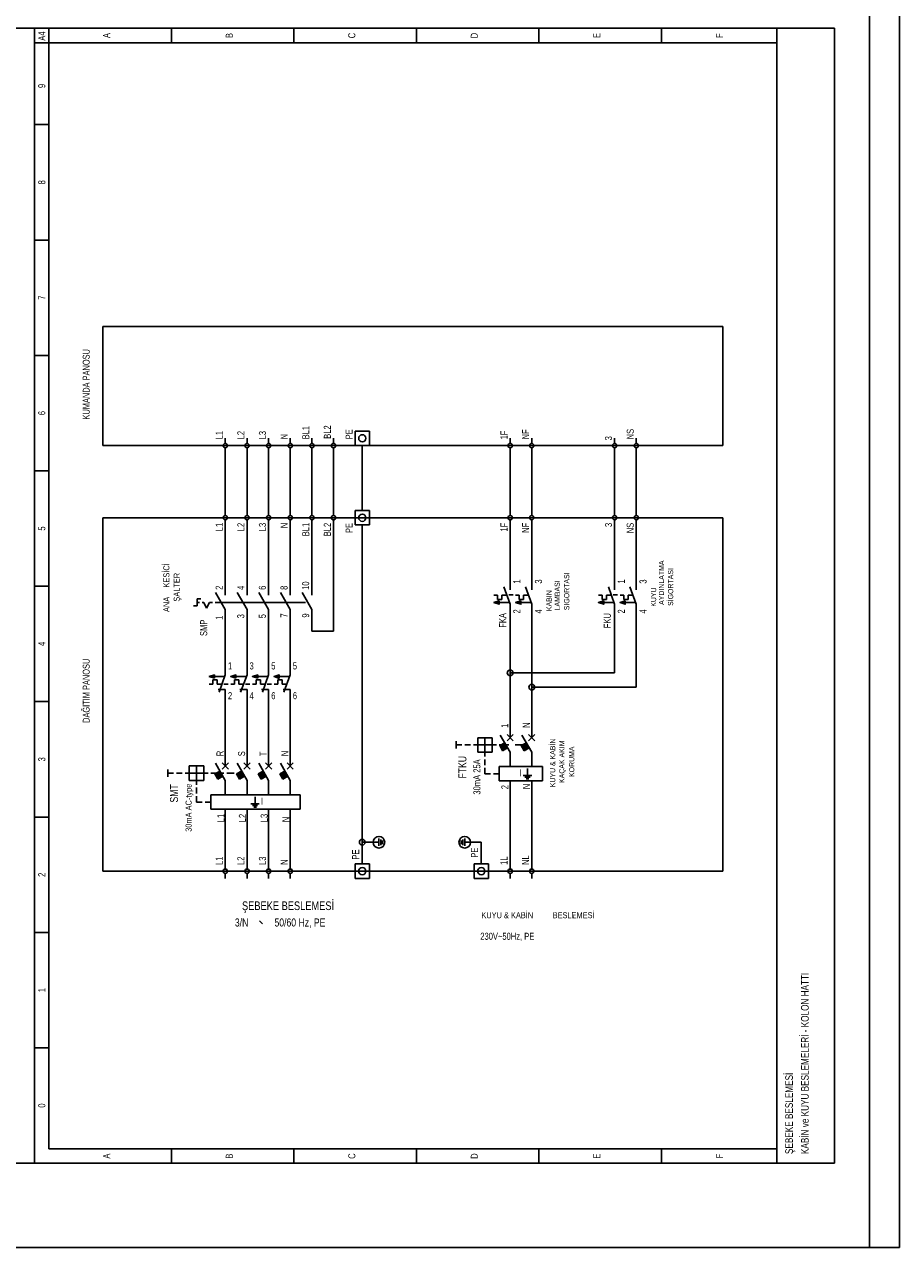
# Model space of a CAD drawing. Header units: centimetres. Extents: x 0 to 12309, y -30 to 2970.
# Tile 22 of 28: x 11579 to 12309, y 0 to 1019. Entities that reach past the tile are written whole.
import ezdxf
from ezdxf.enums import TextEntityAlignment as Align

# ---------------------------------------------------------------- set-up
doc = ezdxf.new("R2010")
doc.units = ezdxf.units.CM
for name, color, linetype in [('ASN-CERCEVE', 7, 'Continuous'), ('ASN-ELEKTRIK', 3, 'Continuous'), ('ASN-ELEKTRIK-YAZI', 4, 'Continuous')]:
    doc.layers.add(name, color=color, linetype=linetype)

msp = doc.modelspace()

# ---------------------------------------------------------------- linework, layer by layer
at = {"layer": 'ASN-CERCEVE'}
for points in [[(0, 0), (12308.9, 0), (12308.9, 2970), (0, 2970)], [(100, 0), (12283.9, 0), (12283.9, 2970), (100, 2970)]]:
    msp.add_lwpolyline(points, close=True, dxfattribs=at)
at = {"layer": 'ASN-ELEKTRIK'}
for p, q in [((10920.8, 1016), (11587.6, 1016)), ((11587.6, 70.2), (11587.6, 1016)), ((11587.6, 1016), (12254.7, 1016)), ((11587.6, 1016), (11587.6, 70.2)), ((11599.6, 82.2), (11599.6, 1016)), ((11701.8, 1016), (11701.8, 1003.9)), ((11803.9, 1016), (11803.9, 1003.9)), ((11906.1, 1016), (11906.1, 1003.9)), ((12008.3, 1003.9), (12008.3, 1016)), ((12110.5, 1003.9), (12110.5, 1016)), ((12206.6, 70.2), (12206.6, 1016)), ((12254.7, 1016), (12254.7, 70.2)), ((11587.6, 1003.9), (12206.6, 1003.9)), ((11599.6, 935.7), (11587.6, 935.7)), ((11599.6, 839.5), (11587.6, 839.5)), ((12161.6, 767.4), (11644.7, 767.4)), ((11644.7, 767.4), (11644.7, 668.2)), ((12161.6, 668.2), (12161.6, 767.4)), ((11599.6, 743.4), (11587.6, 743.4)), ((11746.8, 670), (11746.8, 674.3)), ((11764.9, 670), (11764.9, 674.3)), ((11782.9, 670), (11782.9, 674.3)), ((11800.9, 670), (11800.9, 674.3)), ((11819, 670), (11819, 674.3)), ((11837, 670), (11837, 674.3)), ((11855, 680.3), (11867.1, 680.3)), ((11855, 668.2), (11855, 680.3)), ((11867.1, 680.3), (11867.1, 668.2)), ((11984.3, 670), (11984.3, 674.3)), ((12002.3, 670), (12002.3, 674.3)), ((12071.4, 670), (12071.4, 674.3)), ((12089.4, 670), (12089.4, 674.3)), ((11644.7, 668.2), (12161.6, 668.2)), ((11746.8, 662.2), (11746.8, 666.4)), ((11764.9, 662.2), (11764.9, 666.4)), ((11782.9, 662.2), (11782.9, 666.4)), ((11800.9, 662.2), (11800.9, 666.4)), ((11819, 662.2), (11819, 666.4)), ((11837, 662.2), (11837, 666.4)), ((11867.1, 668.2), (11855, 668.2)), ((11861, 614.1), (11861, 668.2)), ((11984.3, 662.2), (11984.3, 666.4)), ((12002.3, 662.2), (12002.3, 666.4)), ((12071.4, 662.2), (12071.4, 666.4)), ((12089.4, 662.2), (12089.4, 666.4)), ((11746.8, 614.1), (11746.8, 662.2)), ((11764.9, 662.2), (11764.9, 614.1)), ((11782.9, 614.1), (11782.9, 662.2)), ((11800.9, 662.2), (11800.9, 614.1)), ((11819, 614.1), (11819, 662.2)), ((11837, 614.1), (11837, 662.2)), ((11984.3, 614.1), (11984.3, 662.2)), ((12002.3, 662.2), (12002.3, 614.1)), ((12071.4, 662.2), (12071.4, 614.1)), ((12089.4, 662.2), (12089.4, 614.1)), ((11599.6, 647.2), (11587.6, 647.2)), ((11746.8, 609.9), (11746.8, 614.1)), ((11764.9, 609.9), (11764.9, 614.1)), ((11782.9, 609.9), (11782.9, 614.1)), ((11800.9, 609.9), (11800.9, 614.1)), ((11819, 609.9), (11819, 614.1)), ((11837, 609.9), (11837, 614.1)), ((11855, 614.1), (11867.1, 614.1)), ((11855, 602.1), (11855, 614.1)), ((11867.1, 614.1), (11867.1, 602.1)), ((11984.3, 609.9), (11984.3, 614.1)), ((12002.3, 609.9), (12002.3, 614.1)), ((12071.4, 609.9), (12071.4, 614.1)), ((12089.4, 609.9), (12089.4, 614.1)), ((12161.6, 608.1), (11644.7, 608.1)), ((11644.7, 608.1), (11644.7, 313.6)), ((11746.8, 602.1), (11746.8, 606.3)), ((11746.8, 549.6), (11746.8, 602.1)), ((11764.9, 602.1), (11764.9, 606.3)), ((11764.9, 549.6), (11764.9, 602.1)), ((11782.9, 602.1), (11782.9, 606.3)), ((11782.9, 549.6), (11782.9, 602.1)), ((11800.9, 602.1), (11800.9, 606.3)), ((11800.9, 549.6), (11800.9, 602.1)), ((11819, 602.1), (11819, 606.3)), ((11819, 602.1), (11819, 605.1)), ((11819, 549.6), (11819, 602.1)), ((11837, 602.1), (11837, 606.3)), ((11837, 602.1), (11837, 605.1)), ((11837, 513.6), (11837, 602.1)), ((11867.1, 602.1), (11855, 602.1)), ((11861, 602.1), (11861, 337.7)), ((11984.3, 602.1), (11984.3, 606.3)), ((11984.3, 554), (11984.3, 602.1)), ((12002.3, 602.1), (12002.3, 606.3)), ((12002.3, 554), (12002.3, 602.1)), ((12071.4, 602.1), (12071.4, 606.3)), ((12071.4, 554), (12071.4, 602.1)), ((12089.4, 602.1), (12089.4, 606.3)), ((12089.4, 554), (12089.4, 602.1)), ((12161.6, 313.6), (12161.6, 608.1)), ((11599.6, 551), (11587.6, 551)), ((11984.3, 536), (11979, 550.4)), ((11984.3, 548), (11984.3, 554)), ((12002.3, 536), (11997, 550.4)), ((12002.3, 548), (12002.3, 554)), ((12071.4, 536), (12066.2, 550.4)), ((12071.4, 548), (12071.4, 554)), ((12089.4, 536), (12084.2, 550.4)), ((12089.4, 548), (12089.4, 554)), ((11723.4, 540.6), (11726.4, 540.6)), ((11723.4, 540.6), (11723.4, 534.6)), ((11746.8, 531.6), (11738.6, 545.8)), ((11746.8, 543.6), (11746.8, 549.6)), ((11764.9, 531.6), (11756.7, 545.8)), ((11764.9, 543.6), (11764.9, 549.6)), ((11782.9, 531.6), (11774.7, 545.8)), ((11782.9, 543.6), (11782.9, 549.6)), ((11800.9, 531.6), (11792.7, 545.8)), ((11800.9, 543.6), (11800.9, 549.6)), ((11819, 531.6), (11810.8, 545.8)), ((11819, 543.6), (11819, 549.6)), ((11970.8, 543.7), (11973.8, 543.7)), ((11973.8, 543.7), (11973.8, 540.1)), ((11977.4, 540.1), (11977.4, 543.7)), ((11977.4, 543.7), (11981.4, 543.7)), ((11983.1, 543.8), (11986.7, 543.8)), ((11988.8, 543.7), (11991.8, 543.7)), ((11991.8, 543.7), (11991.8, 540.1)), ((11995.4, 540.1), (11995.4, 543.7)), ((11995.4, 543.7), (11999.4, 543.7)), ((12057.9, 543.7), (12061, 543.7)), ((12061, 543.7), (12061, 540.1)), ((12064.6, 540.1), (12064.6, 543.7)), ((12064.6, 543.7), (12068.5, 543.7)), ((12070.2, 543.8), (12073.8, 543.8)), ((12076, 543.7), (12079, 543.7)), ((12079, 543.7), (12079, 540.1)), ((12082.6, 540.1), (12082.6, 543.7)), ((12082.6, 543.7), (12086.6, 543.7)), ((11720.4, 534.6), (11723.4, 534.6)), ((11723.4, 537.6), (11725.2, 537.6)), ((11727.6, 537.6), (11728.8, 537.6)), ((11731.2, 532.8), (11728.8, 537.6)), ((11733.6, 537.6), (11731.2, 532.8)), ((11733.6, 537.6), (11734.8, 537.6)), ((11734.8, 537.6), (11736, 537.6)), ((11738.4, 537.6), (11743.2, 537.6)), ((11743.8, 537.6), (11813.6, 537.6)), ((11746.8, 531.6), (11746.8, 525.6)), ((11764.9, 531.6), (11764.9, 525.6)), ((11782.9, 531.6), (11782.9, 525.6)), ((11800.9, 531.6), (11800.9, 525.6)), ((11819, 531.6), (11819, 525.6)), ((11970.8, 537.5), (11975.1, 538.9)), ((11983.5, 537.5), (11970.8, 537.5)), ((11970.8, 537.5), (11975.1, 536)), ((11973.8, 540.1), (11977.4, 540.1)), ((11975.1, 538.9), (11975.1, 536)), ((11984.3, 536), (11984.3, 530)), ((11984.3, 478.9), (11984.3, 530)), ((11988.8, 537.5), (11993.2, 538.9)), ((12001.6, 537.5), (11988.8, 537.5)), ((11988.8, 537.5), (11993.2, 536)), ((11991.8, 540.1), (11995.4, 540.1)), ((11993.2, 538.9), (11993.2, 536)), ((12002.3, 536), (12002.3, 530)), ((12002.3, 466.9), (12002.3, 530)), ((12057.9, 537.5), (12062.3, 538.9)), ((12070.7, 537.5), (12057.9, 537.5)), ((12057.9, 537.5), (12062.3, 536)), ((12061, 540.1), (12064.6, 540.1)), ((12062.3, 538.9), (12062.3, 536)), ((12071.4, 536), (12071.4, 530)), ((12071.4, 478.9), (12071.4, 530)), ((12076, 537.5), (12080.3, 538.9)), ((12088.7, 537.5), (12076, 537.5)), ((12076, 537.5), (12080.3, 536)), ((12079, 540.1), (12082.6, 540.1)), ((12080.3, 538.9), (12080.3, 536)), ((12089.4, 536), (12089.4, 530)), ((12089.4, 466.9), (12089.4, 530)), ((11746.8, 483.1), (11746.8, 525.6)), ((11764.9, 483.1), (11764.9, 525.6)), ((11782.9, 483.1), (11782.9, 525.6)), ((11800.9, 483.1), (11800.9, 525.6)), ((11819, 525.6), (11819, 513.6)), ((11819, 513.6), (11837, 513.6)), ((11746.8, 477.1), (11746.8, 483.1)), ((11764.9, 477.1), (11764.9, 483.1)), ((11782.9, 477.1), (11782.9, 483.1)), ((11800.9, 477.1), (11800.9, 483.1)), ((11733.4, 475.7), (11737.7, 477.1)), ((11746.1, 475.7), (11733.4, 475.7)), ((11733.4, 475.7), (11737.7, 474.3)), ((11733.4, 469.4), (11736.4, 469.4)), ((11736.4, 469.4), (11736.4, 473.1)), ((11736.4, 473.1), (11740, 473.1)), ((11737.7, 474.3), (11737.7, 477.1)), ((11740, 473.1), (11740, 469.4)), ((11740, 469.4), (11744, 469.4)), ((11746.8, 477.1), (11741.6, 462.7)), ((11745.6, 469.3), (11749.2, 469.3)), ((11751.4, 475.7), (11755.7, 477.1)), ((11764.2, 475.7), (11751.4, 475.7)), ((11751.4, 475.7), (11755.7, 474.3)), ((11751.4, 469.4), (11754.4, 469.4)), ((11754.4, 469.4), (11754.4, 473.1)), ((11754.4, 473.1), (11758, 473.1)), ((11755.7, 474.3), (11755.7, 477.1)), ((11758, 473.1), (11758, 469.4)), ((11758, 469.4), (11762, 469.4)), ((11764.9, 477.1), (11759.6, 462.7)), ((11763.7, 469.3), (11767.3, 469.3)), ((11769.4, 475.7), (11773.8, 477.1)), ((11782.2, 475.7), (11769.4, 475.7)), ((11769.4, 475.7), (11773.8, 474.3)), ((11769.4, 469.4), (11772.4, 469.4)), ((11772.4, 469.4), (11772.4, 473.1)), ((11772.4, 473.1), (11776.1, 473.1)), ((11773.8, 474.3), (11773.8, 477.1)), ((11776.1, 473.1), (11776.1, 469.4)), ((11776.1, 469.4), (11780, 469.4)), ((11782.9, 477.1), (11777.7, 462.7)), ((11781.7, 469.3), (11785.3, 469.3)), ((11787.5, 475.7), (11791.8, 477.1)), ((11800.2, 475.7), (11787.5, 475.7)), ((11787.5, 475.7), (11791.8, 474.2)), ((11787.5, 469.4), (11790.5, 469.4)), ((11790.5, 469.4), (11790.5, 473)), ((11790.5, 473), (11794.1, 473)), ((11791.8, 474.2), (11791.8, 477.1)), ((11794.1, 473), (11794.1, 469.4)), ((11794.1, 469.4), (11798.1, 469.4)), ((11800.9, 477.1), (11795.7, 462.7)), ((12071.4, 478.9), (11984.3, 478.9)), ((11984.3, 436.8), (11984.3, 478.9)), ((11746.8, 465.1), (11740.8, 465.1)), ((11746.8, 465.1), (11746.8, 459.1)), ((11746.8, 413.3), (11746.8, 459.1)), ((11764.9, 465.1), (11758.9, 465.1)), ((11764.9, 465.1), (11764.9, 459.1)), ((11764.9, 459.1), (11764.9, 413.3)), ((11782.9, 465.1), (11776.9, 465.1)), ((11782.9, 465.1), (11782.9, 459.1)), ((11782.9, 413.3), (11782.9, 459.1)), ((11800.9, 465.1), (11794.9, 465.1)), ((11800.9, 465.1), (11800.9, 459.1)), ((11800.9, 413.3), (11800.9, 459.1)), ((12002.3, 466.9), (12089.4, 466.9)), ((12002.3, 436.8), (12002.3, 466.9)), ((11599.6, 454.9), (11587.6, 454.9)), ((11984.3, 424.8), (11984.3, 436.8)), ((12002.3, 424.8), (12002.3, 436.8)), ((11939.2, 421.8), (11939.2, 415.8)), ((11939.2, 418.8), (11944, 418.8)), ((11946.4, 418.8), (11951.2, 418.8)), ((11953.6, 418.8), (11958.4, 418.8)), ((11957.2, 424.8), (11957.2, 412.8)), ((11969.2, 424.8), (11957.2, 424.8)), ((11958.4, 418.8), (11968, 418.8)), ((11963.2, 414), (11963.2, 424.8)), ((11968, 418.8), (11972.8, 418.8)), ((11969.2, 412.8), (11969.2, 424.8)), ((11975.2, 418.8), (11980.1, 418.8)), ((11975.6, 418.2), (11979.8, 420.6)), ((11978, 414), (11975.6, 418.2)), ((11978.2, 414.1), (11975.8, 418.3)), ((11984.3, 412.8), (11976, 427)), ((11978.5, 414.3), (11976.1, 418.5)), ((11978.7, 414.4), (11976.3, 418.6)), ((11979.1, 414.6), (11976.6, 418.8)), ((11979.3, 414.7), (11976.9, 418.9)), ((11979.6, 414.9), (11977.2, 419.1)), ((11979.8, 415), (11977.4, 419.2)), ((11980.1, 415.2), (11977.7, 419.4)), ((11980.3, 415.3), (11977.9, 419.5)), ((11980.6, 415.5), (11978.2, 419.7)), ((11980.8, 415.6), (11978.4, 419.8)), ((11981.1, 415.8), (11978.7, 420)), ((11981.3, 415.9), (11978.9, 420.1)), ((11981.7, 416.1), (11979.3, 420.3)), ((11981.9, 416.2), (11979.5, 420.4)), ((11979.5, 418.8), (11983.1, 418.8)), ((11981.7, 422.3), (11986.8, 427.4)), ((11981.7, 427.4), (11986.8, 422.3)), ((11988.5, 418.8), (11994.5, 418.8)), ((11993.6, 418.2), (11997.8, 420.6)), ((11996, 414), (11993.6, 418.2)), ((11996.3, 414.1), (11993.8, 418.3)), ((12002.3, 412.8), (11994.1, 427)), ((11996.6, 414.3), (11994.2, 418.5)), ((11996.8, 414.4), (11994.4, 418.6)), ((11997.1, 414.6), (11994.7, 418.8)), ((11997.3, 414.7), (11994.9, 418.9)), ((11997.6, 414.9), (11995.2, 419.1)), ((11997.8, 415), (11995.4, 419.2)), ((11998.1, 415.2), (11995.7, 419.4)), ((11998.3, 415.3), (11995.9, 419.5)), ((11998.6, 415.5), (11996.2, 419.7)), ((11998.9, 415.6), (11996.5, 419.8)), ((11999.2, 415.8), (11996.8, 420)), ((11999.4, 415.9), (11997, 420.1)), ((11999.7, 416.1), (11997.3, 420.3)), ((11999.9, 416.2), (11997.5, 420.4)), ((11999.7, 422.3), (12004.8, 427.4)), ((11999.7, 427.4), (12004.8, 422.3)), ((11746.8, 413.3), (11746.8, 401.3)), ((11746.8, 401.3), (11746.8, 413.3)), ((11764.9, 413.3), (11764.9, 401.3)), ((11764.9, 401.3), (11764.9, 413.3)), ((11782.9, 413.3), (11782.9, 401.3)), ((11782.9, 401.3), (11782.9, 413.3)), ((11800.9, 413.3), (11800.9, 401.3)), ((11800.9, 401.3), (11800.9, 413.3)), ((11957.2, 412.8), (11969.2, 412.8)), ((11963.2, 414), (11963.2, 409.2)), ((11982.2, 416.4), (11978, 414)), ((11984.3, 412.8), (11984.3, 400.8)), ((12000.2, 416.4), (11996, 414)), ((12002.3, 412.8), (12002.3, 400.8)), ((11698.8, 398.3), (11698.8, 392.3)), ((11716.8, 401.3), (11716.8, 389.2)), ((11728.8, 401.3), (11716.8, 401.3)), ((11722.8, 390.4), (11722.8, 401.3)), ((11728.8, 389.2), (11728.8, 401.3)), ((11746.8, 389.2), (11738.6, 403.5)), ((11744.3, 398.7), (11749.4, 403.8)), ((11744.3, 403.8), (11749.4, 398.7)), ((11764.9, 389.2), (11756.7, 403.5)), ((11762.3, 398.7), (11767.4, 403.8)), ((11762.3, 403.8), (11767.4, 398.7)), ((11782.9, 389.2), (11774.7, 403.5)), ((11780.4, 398.7), (11785.5, 403.8)), ((11780.4, 403.8), (11785.5, 398.7)), ((11800.9, 389.2), (11792.7, 403.5)), ((11798.4, 398.7), (11803.5, 403.8)), ((11798.4, 403.8), (11803.5, 398.7)), ((11963.2, 406.8), (11963.2, 402)), ((11963.2, 399.6), (11963.2, 394.8)), ((12011.3, 400.8), (11975.2, 400.8)), ((11975.2, 400.8), (11975.2, 388.8)), ((11998.7, 393.4), (11998.7, 399.1)), ((12011.3, 400.8), (12011.3, 388.8)), ((11698.8, 395.3), (11703.6, 395.3)), ((11706, 395.3), (11710.8, 395.3)), ((11713.2, 395.3), (11718, 395.3)), ((11716.8, 389.2), (11728.8, 389.2)), ((11718, 395.3), (11727.6, 395.3)), ((11722.8, 390.4), (11722.8, 385.6)), ((11727.6, 395.3), (11732.4, 395.3)), ((11734.8, 395.3), (11739.6, 395.3)), ((11738.2, 394.6), (11742.4, 397)), ((11740.6, 390.4), (11738.2, 394.6)), ((11740.8, 390.6), (11738.4, 394.7)), ((11741.1, 390.7), (11738.7, 394.9)), ((11741.3, 390.9), (11738.9, 395)), ((11741.6, 391.1), (11739.2, 395.2)), ((11741.8, 391.2), (11739.4, 395.3)), ((11742.2, 391.4), (11739.8, 395.5)), ((11742.4, 391.5), (11740, 395.6)), ((11742.7, 391.7), (11740.3, 395.8)), ((11742.9, 391.8), (11740.5, 395.9)), ((11744.8, 392.9), (11740.6, 390.4)), ((11743.2, 392), (11740.8, 396.1)), ((11743.4, 392.1), (11741, 396.2)), ((11743.7, 392.3), (11741.3, 396.4)), ((11743.9, 392.4), (11741.5, 396.5)), ((11744.2, 392.6), (11741.8, 396.7)), ((11744.5, 392.7), (11742, 396.8)), ((11742, 395.3), (11745.6, 395.3)), ((11746.8, 389.2), (11746.8, 377.2)), ((11748, 395.3), (11754.1, 395.3)), ((11756.2, 394.6), (11760.4, 397)), ((11758.6, 390.4), (11756.2, 394.6)), ((11758.8, 390.6), (11756.4, 394.7)), ((11759.2, 390.7), (11756.7, 394.9)), ((11759.4, 390.9), (11757, 395)), ((11759.7, 391.1), (11757.3, 395.2)), ((11759.9, 391.2), (11757.5, 395.3)), ((11760.2, 391.4), (11757.8, 395.5)), ((11760.4, 391.5), (11758, 395.6)), ((11760.7, 391.7), (11758.3, 395.8)), ((11760.9, 391.8), (11758.5, 395.9)), ((11762.8, 392.9), (11758.6, 390.4)), ((11761.2, 392), (11758.8, 396.1)), ((11761.4, 392.1), (11759, 396.2)), ((11761.8, 392.3), (11759.3, 396.4)), ((11762, 392.4), (11759.6, 396.5)), ((11762.3, 392.6), (11759.9, 396.7)), ((11762.5, 392.7), (11760.1, 396.8)), ((11764.9, 389.2), (11764.9, 377.2)), ((11774.3, 394.6), (11778.4, 397)), ((11776.7, 390.4), (11774.3, 394.6)), ((11776.9, 390.6), (11774.5, 394.7)), ((11777.2, 390.7), (11774.8, 394.9)), ((11777.4, 390.9), (11775, 395)), ((11777.7, 391.1), (11775.3, 395.2)), ((11777.9, 391.2), (11775.5, 395.3)), ((11778.2, 391.4), (11775.8, 395.5)), ((11778.4, 391.5), (11776, 395.6)), ((11778.7, 391.7), (11776.3, 395.8)), ((11779, 391.8), (11776.5, 395.9)), ((11780.8, 392.9), (11776.7, 390.4)), ((11779.3, 392), (11776.9, 396.1)), ((11779.5, 392.1), (11777.1, 396.2)), ((11779.8, 392.3), (11777.4, 396.4)), ((11780, 392.4), (11777.6, 396.5)), ((11780.3, 392.6), (11777.9, 396.7)), ((11780.5, 392.7), (11778.1, 396.8)), ((11782.9, 389.2), (11782.9, 377.2)), ((11792.3, 394.6), (11796.5, 397)), ((11794.7, 390.4), (11792.3, 394.6)), ((11794.9, 390.6), (11792.5, 394.7)), ((11795.2, 390.7), (11792.8, 394.9)), ((11795.4, 390.9), (11793, 395)), ((11795.7, 391.1), (11793.3, 395.2)), ((11795.9, 391.2), (11793.5, 395.3)), ((11796.3, 391.4), (11793.9, 395.5)), ((11796.5, 391.5), (11794.1, 395.6)), ((11796.8, 391.7), (11794.4, 395.8)), ((11797, 391.8), (11794.6, 395.9)), ((11798.9, 392.9), (11794.7, 390.4)), ((11797.3, 392), (11794.9, 396.1)), ((11797.5, 392.1), (11795.1, 396.2)), ((11797.8, 392.3), (11795.4, 396.4)), ((11798, 392.4), (11795.6, 396.5)), ((11798.3, 392.6), (11795.9, 396.7)), ((11798.5, 392.7), (11796.1, 396.8)), ((11800.9, 389.2), (11800.9, 377.2)), ((11963.2, 394.8), (11968, 394.8)), ((11970.4, 394.8), (11975.2, 394.8)), ((12011.3, 388.8), (11975.2, 388.8)), ((11984.3, 376.7), (11984.3, 388.8)), ((11995.2, 393.4), (12002.3, 393.4)), ((11996.6, 392), (12000.9, 392)), ((11997.7, 390.5), (11999.8, 390.5)), ((12002.3, 376.7), (12002.3, 388.8)), ((11722.8, 383.2), (11722.8, 378.4)), ((11809.2, 377.2), (11734.8, 377.2)), ((11734.8, 377.2), (11734.8, 365.2)), ((11809.2, 377.2), (11809.2, 365.2)), ((11722.8, 376), (11722.8, 371.2)), ((11722.8, 371.2), (11727.6, 371.2)), ((11730, 371.2), (11734.8, 371.2)), ((11768, 369.8), (11775.1, 369.8)), ((11769.4, 368.4), (11773.7, 368.4)), ((11770.6, 367), (11772.7, 367)), ((11771.6, 369.8), (11771.6, 375.5)), ((11984.3, 319.6), (11984.3, 376.7)), ((12002.3, 319.6), (12002.3, 376.7)), ((11599.6, 358.7), (11587.6, 358.7)), ((11809.2, 365.2), (11734.8, 365.2)), ((11746.8, 353.2), (11746.8, 365.2)), ((11764.9, 353.2), (11764.9, 365.2)), ((11782.9, 353.2), (11782.9, 365.2)), ((11800.9, 353.2), (11800.9, 365.2)), ((11746.8, 353.2), (11746.8, 319.6)), ((11746.8, 353.2), (11746.8, 353.2)), ((11764.9, 319.6), (11764.9, 353.2)), ((11782.9, 319.6), (11782.9, 353.2)), ((11800.9, 353.2), (11800.9, 319.6)), ((11867.1, 337.7), (11861, 337.7)), ((11861, 319.6), (11861, 337.7)), ((11874.9, 337.7), (11864, 337.7)), ((11874.9, 334.7), (11874.9, 340.7)), ((11876.4, 335.4), (11876.4, 339.9)), ((11877.9, 336.2), (11877.9, 339.2)), ((11943.4, 339.2), (11943.4, 336.2)), ((11944.9, 339.9), (11944.9, 335.4)), ((11946.4, 340.7), (11946.4, 334.7)), ((11946.4, 337.7), (11957.2, 337.7)), ((11954.2, 337.7), (11960.2, 337.7)), ((11960.2, 319.6), (11960.2, 337.7)), ((11746.8, 315.4), (11746.8, 319.6)), ((11764.9, 315.4), (11764.9, 319.6)), ((11782.9, 315.4), (11782.9, 319.6)), ((11800.9, 315.4), (11800.9, 319.6)), ((11855, 307.6), (11855, 319.6)), ((11855, 319.6), (11867.1, 319.6)), ((11867.1, 319.6), (11867.1, 307.6)), ((11954.2, 307.6), (11954.2, 319.6)), ((11954.2, 319.6), (11966.2, 319.6)), ((11966.2, 319.6), (11966.2, 307.6)), ((11984.3, 319.6), (11984.3, 315.4)), ((12002.3, 319.6), (12002.3, 315.4)), ((11644.7, 313.6), (12161.6, 313.6)), ((11746.8, 307.6), (11746.8, 311.8)), ((11764.9, 307.6), (11764.9, 311.8)), ((11782.9, 307.6), (11782.9, 311.8)), ((11800.9, 307.6), (11800.9, 311.8)), ((11867.1, 307.6), (11855, 307.6)), ((11966.2, 307.6), (11954.2, 307.6)), ((11984.3, 311.8), (11984.3, 307.6)), ((12002.3, 311.8), (12002.3, 307.6)), ((11775.4, 272.1), (11777.7, 269.8)), ((11599.6, 262.5), (11587.6, 262.5)), ((11599.6, 166.4), (11587.6, 166.4)), ((11599.6, 82.2), (12206.6, 82.2)), ((11701.8, 82.2), (11701.8, 70.2)), ((11803.9, 82.2), (11803.9, 70.2)), ((11906.1, 82.2), (11906.1, 70.2)), ((12008.3, 70.2), (12008.3, 82.2)), ((12110.5, 70.2), (12110.5, 82.2)), ((12206.6, 70.2), (12206.6, 82.2)), ((11587.6, 70.2), (10920.8, 70.2)), ((12254.7, 70.2), (11587.6, 70.2)), ((12206.6, 70.2), (12254.7, 70.2)), ((12224.7, 70.2), (12254.7, 70.2))]:
    msp.add_line(p, q, dxfattribs=at)
for points in [[(11975.1, 538.9), (11975.1, 536), (11970.8, 537.5), (11975.1, 538.9)], [(11993.2, 538.9), (11993.2, 536), (11988.8, 537.5), (11993.2, 538.9)], [(12062.3, 538.9), (12062.3, 536), (12057.9, 537.5), (12062.3, 538.9)], [(12080.3, 538.9), (12080.3, 536), (12076, 537.5), (12080.3, 538.9)], [(11737.7, 474.3), (11737.7, 477.1), (11733.4, 475.7), (11737.7, 474.3)], [(11755.7, 474.3), (11755.7, 477.1), (11751.4, 475.7), (11755.7, 474.3)], [(11773.8, 474.3), (11773.8, 477.1), (11769.4, 475.7), (11773.8, 474.3)], [(11791.8, 474.2), (11791.8, 477.1), (11787.5, 475.7), (11791.8, 474.2)]]:
    msp.add_lwpolyline(points, dxfattribs=at)
for centre, radius in [((11861, 674.3), 3.01), ((11746.8, 668.2), 1.8), ((11764.9, 668.2), 1.8), ((11782.9, 668.2), 1.8), ((11800.9, 668.2), 1.8), ((11819, 668.2), 1.8), ((11837, 668.2), 1.8), ((11984.3, 668.2), 1.8), ((12002.3, 668.2), 1.8), ((12071.4, 668.2), 1.8), ((12089.4, 668.2), 1.8), ((11746.8, 608.1), 1.8), ((11764.9, 608.1), 1.8), ((11782.9, 608.1), 1.8), ((11800.9, 608.1), 1.8), ((11819, 608.1), 1.8), ((11837, 608.1), 1.8), ((11861, 608.1), 3.01), ((11984.3, 608.1), 1.8), ((12002.3, 608.1), 1.8), ((12071.4, 608.1), 1.8), ((12089.4, 608.1), 1.8), ((11984.3, 478.9), 2.4), ((12002.3, 466.9), 2.4), ((11861, 337.7), 2.4), ((11874.9, 337.7), 4.81), ((11946.4, 337.7), 4.81), ((11861, 313.6), 3.01), ((11960.2, 313.6), 3.01), ((11746.8, 313.6), 1.8), ((11764.9, 313.6), 1.8), ((11782.9, 313.6), 1.8), ((11800.9, 313.6), 1.8), ((11984.3, 313.6), 1.8), ((12002.3, 313.6), 1.8)]:
    msp.add_circle(centre, radius, dxfattribs=at)

# ---------------------------------------------------------------- texts
at = {"layer": 'ASN-ELEKTRIK-YAZI', "width": 0.8}
for s, height, p in [('A4', 5.89, (11596.7, 1005.6)), ('BL1', 5.89, (11816.8, 673.4)), ('L1', 5.89, (11744.7, 673.4)), ('L2', 5.89, (11762.7, 673.4)), ('L3', 5.89, (11780.7, 673.4)), ('N', 5.89, (11798.8, 673.4)), ('PE', 5.89, (11852.9, 673.4)), ('1F', 5.89, (11982.1, 673.4)), ('NF', 5.89, (12000.1, 673.4)), ('NS', 5.89, (12087.3, 673.4)), ('PE', 5.89, (11852.9, 595.3)), ('2', 5.89, (11744.6, 548)), ('4', 5.89, (11762.6, 548)), ('6', 5.89, (11780.6, 548)), ('8', 5.89, (11798.7, 548)), ('10', 5.89, (11816.7, 548)), ('1', 5.89, (11992.8, 553.2)), ('3', 5.89, (12010.8, 553.2)), ('1', 5.89, (12079.9, 553.2)), ('3', 5.89, (12098, 553.2)), ('1', 5.89, (11982.7, 433)), ('N', 5.89, (12000.7, 433)), ('R', 5.89, (11745.3, 409.4)), ('S', 5.89, (11763.3, 409.4)), ('T', 5.89, (11781.3, 409.4)), ('N', 5.89, (11799.4, 409.4)), ('2', 5.89, (11982.8, 381.9)), ('N', 5.89, (12000.8, 381.9)), ('L1', 5.89, (11746, 354.4)), ('L2', 5.89, (11764, 354.4)), ('L3', 5.89, (11782.1, 354.4)), ('N', 5.89, (11800.1, 354.4)), ('PE', 5.89, (11957.5, 324.8)), ('NL', 5.89, (12000.1, 318.8)), ('L1', 5.89, (11744.7, 318.8)), ('L2', 5.89, (11762.7, 318.8)), ('L3', 5.89, (11780.7, 318.8)), ('N', 5.89, (11798.8, 318.8)), ('1L', 5.89, (11982.1, 318.8)), ('KABİN ve KUYU BESLEMELERİ - KOLON HATTI', 6.369, (12233.2, 77.9)), ('ŞEBEKE BESLEMESİ', 6.369, (12220, 77.9))]:
    msp.add_text(s, height=height, rotation=90, dxfattribs=at).set_placement(p)
for s, height, rotation, p in [('A', 5.89, 90, (11650.8, 1009.9)), ('B', 5.89, 90, (11753, 1009.9)), ('C', 5.89, 90, (11855.2, 1009.9)), ('D', 5.89, 90, (11957.3, 1009.9)), ('E', 5.89, 90, (12059.5, 1009.9)), ('F', 5.89, 90, (12161.7, 1009.9)), ('9', 5.89, 90, (11596.7, 967.9)), ('8', 5.89, 90, (11596.7, 887.6)), ('7', 5.89, 90, (11596.7, 791.5)), ('KUMANDA PANOSU', 5.77, 90, (11633.7, 719.3)), ('6', 5.89, 90, (11596.7, 695.3)), ('5', 5.89, 90, (11596.7, 599.1)), ('KESİCİ', 5.05, 90, (11700.2, 560.1)), ('ŞALTER', 5.05, 90, (11708.8, 550.2)), ('AYDINLATMA', 4.33, 90, (12112.6, 554)), ('SİGORTASI', 4.33, 90, (12120.2, 550.4)), ('LAMBASI', 4.33, 90, (12025.7, 543.4)), ('SIGORTASI', 4.33, 90, (12033.6, 546.8)), ('ANA', 5.05, 90, (11700.2, 535.9)), ('KABIN', 4.33, 90, (12018.9, 539)), ('KUYU', 4.33, 90, (12106, 542)), ('4', 5.89, 90, (11596.7, 503)), ('DAĞITIM PANOSU', 5.77, 90, (11633.7, 463.9)), ('KUYU & KABİN', 4.328, 90, (12021.9, 403.8)), ('KAÇAK AKIM', 4.33, 90, (12029.5, 404.8)), ('3', 5.89, 90, (11596.7, 406.8)), ('KORUMA', 4.33, 90, (12037.8, 404.8)), ('I', 5.89, 360, (11992.8, 392.6)), ('2', 5.89, 90, (11596.7, 310.6)), ('1', 5.89, 90, (11596.7, 214.5)), ('0', 5.89, 90, (11596.7, 118.3)), ('A', 5.89, 90, (11650.8, 76.2)), ('B', 5.89, 90, (11753, 76.2)), ('C', 5.89, 90, (11855.2, 76.2)), ('D', 5.89, 90, (11957.3, 76.2)), ('E', 5.89, 90, (12059.5, 76.2)), ('F', 5.89, 90, (12161.7, 76.2))]:
    msp.add_text(s, height=height, rotation=rotation, dxfattribs=at).set_placement(p, align=Align.CENTER)
for s, height, p in [('BL2', 5.89, (11834.8, 685.1)), ('3', 5.89, (12069.2, 676.1)), ('L1', 5.89, (11744.7, 603.9)), ('L2', 5.89, (11762.7, 603.9)), ('L3', 5.89, (11780.7, 603.9)), ('N', 5.89, (11798.8, 603.9)), ('BL1', 5.89, (11816.8, 603.9)), ('BL2', 5.89, (11834.8, 603.9)), ('1F', 5.89, (11982.1, 603.9)), ('NF', 5.89, (12000.1, 603.9)), ('3', 5.89, (12069.2, 603.9)), ('NS', 5.89, (12087.3, 603.9)), ('2', 5.89, (11992.8, 531.8)), ('4', 5.89, (12010.8, 531.8)), ('2', 5.89, (12079.9, 531.8)), ('4', 5.89, (12098, 531.8)), ('SMP', 5.89, (11731.7, 523.2)), ('1', 5.89, (11744.6, 526.6)), ('3', 5.89, (11762.6, 527.8)), ('5', 5.89, (11780.6, 527.8)), ('7', 5.89, (11798.7, 528.4)), ('9', 5.89, (11816.7, 528.4)), ('FKA', 5.89, (11981, 528.7)), ('FKU', 5.89, (12068.2, 528.7)), ('FTKU', 6.73, (11947.8, 409.6)), ('30mA 25A', 5.89, (11959.5, 406.8)), ('SMT', 6.73, (11707.4, 386)), ('30mA AC-type', 5.049, (11718.7, 386.5)), ('PE', 5.89, (11858.4, 331.7))]:
    msp.add_text(s, height=height, rotation=90, dxfattribs=at).set_placement(p, align=Align.RIGHT)
for s, height, p in [('1', 5.89, (11749, 481.7)), ('3', 5.89, (11767, 481.7)), ('5', 5.89, (11785.1, 481.7)), ('5', 5.89, (11803.1, 481.7)), ('2', 5.89, (11749, 456.9)), ('4', 5.89, (11767, 456.9)), ('6', 5.89, (11785.1, 456.9)), ('6', 5.89, (11803.1, 456.9)), ('50/60 Hz, PE', 6.732, (11787.8, 267.5))]:
    msp.add_text(s, height=height, dxfattribs=at).set_placement(p)
for s, height, p in [('I', 5.89, (11777.3, 369)), ('ŞEBEKE BESLEMESİ', 7.213, (11799.1, 281.2)), ('KUYU & KABİN', 5.049, (11981.9, 274.4)), ('BESLEMESİ', 5.05, (12037.2, 274.4)), ('\\', 5.05, (12036.6, 274.4)), ('230V~50Hz, PE', 5.89, (11981.9, 256.4))]:
    msp.add_text(s, height=height, dxfattribs=at).set_placement(p, align=Align.CENTER)
msp.add_text('3/N', height=6.73, dxfattribs=at).set_placement((11766, 267.5), align=Align.RIGHT)

doc.saveas('drawing.dxf')
